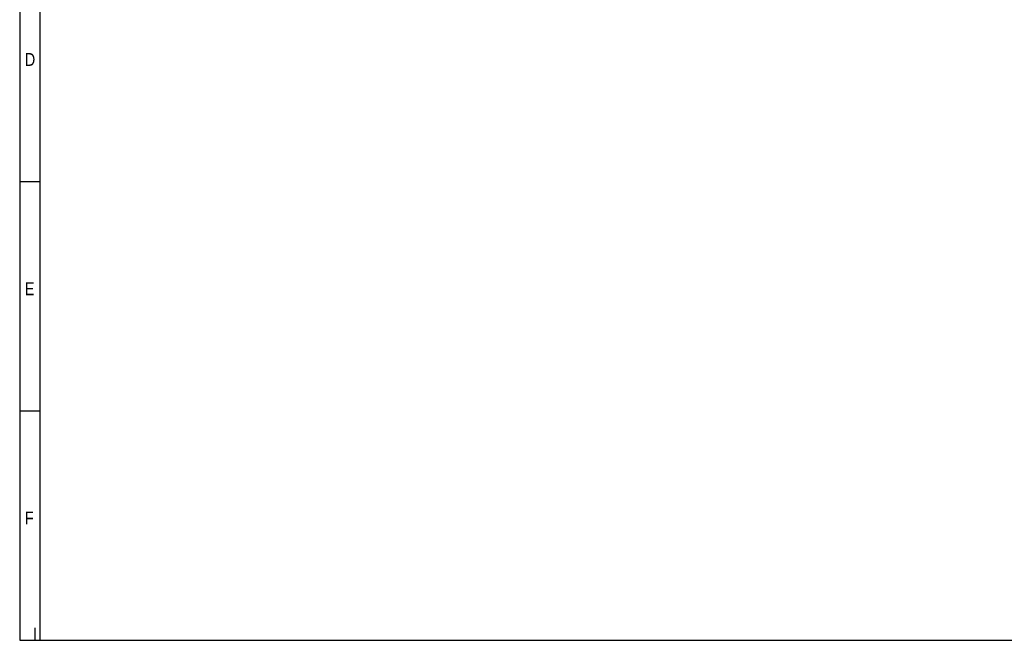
# Model space of a CAD drawing. Header units: millimetres. Extents: x 16 to 406, y 14 to 285.
# Tile 1 of 11: x 16 to 207, y 14 to 134. Entities that reach past the tile are written whole.
import ezdxf

# ---------------------------------------------------------------- set-up
doc = ezdxf.new("R2010")
doc.units = ezdxf.units.MM
doc.layers.add('10', color=7, linetype='Continuous')
doc.styles.add('SEACAD_Arial', font='arial.ttf')

msp = doc.modelspace()

# ---------------------------------------------------------------- linework, layer by layer
at = {"layer": '10', "color": 7, "linetype": 'Continuous'}
for p, q in [((19.666, 13.578), (19.666, 280.578)), ((19.666, 102.578), (15.666, 102.578)), ((19.666, 58.078), (15.666, 58.078)), ((18.666, 13.578), (18.666, 15.999))]:
    msp.add_line(p, q, dxfattribs=at)
msp.add_lwpolyline([(405.666, 13.577), (405.666, 284.577), (15.666, 284.577), (15.666, 13.577), (405.666, 13.577)], dxfattribs=at)

# ---------------------------------------------------------------- texts
at = {"layer": '10', "char_height": 2.5, "attachment_point": 1, "style": 'SEACAD_Arial'}
for s, insert, width in [('{\\farial rounded mt|b0||i0||c0|p34;\\C7;\\H2.50000002;\\W0.8;D}', (16.666, 127.578), 1.95653), ('{\\farial rounded mt|b0||i0||c0|p34;\\C7;\\H2.50000002;\\W0.8;E}', (16.666, 83.078), 1.79349), ('{\\farial rounded mt|b0||i0||c0|p34;\\C7;\\H2.50000002;\\W0.8;F}', (16.666, 38.578), 1.63044)]:
    msp.add_mtext(s, dxfattribs=dict(at, insert=insert, width=width))

doc.saveas('drawing.dxf')
